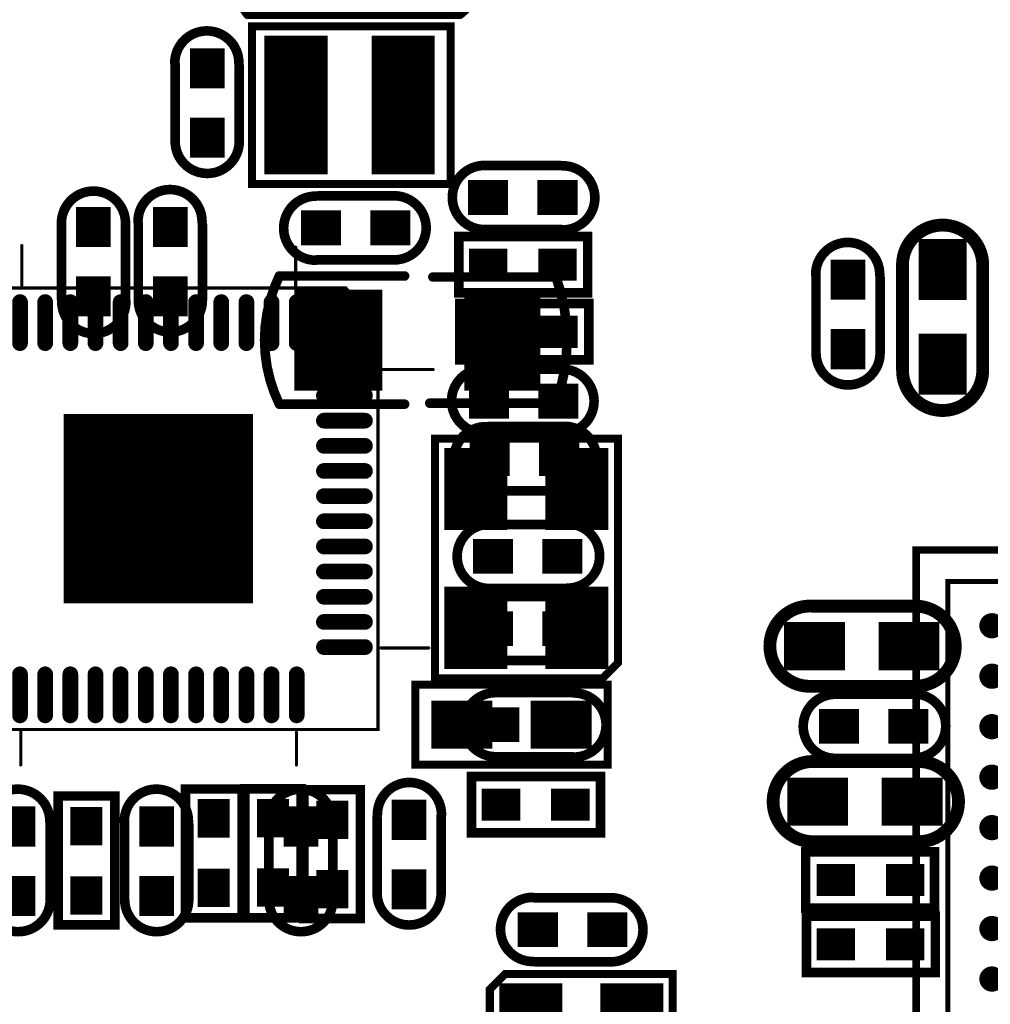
# Model space of a CAD drawing. Extents: x 68 to 180, y 55 to 144.
# Tile 16 of 27: x 101 to 116, y 101 to 117. Entities that reach past the tile are written whole.
import ezdxf

# ---------------------------------------------------------------- set-up
doc = ezdxf.new("R2010")
doc.units = 0
doc.header["$MEASUREMENT"] = 0
doc.layers.get('0').update_dxf_attribs({"linetype": 'CONTINUOUS'})
for name, color, linetype in [('DRIL_NPLTE_THRU_01', 16, 'CONTINUOUS'), ('DRIL_NPLTE_THRU_02', 4, 'CONTINUOUS'), ('DRIL_NPLTE_THRU_03', 96, 'CONTINUOUS'), ('DRIL_NPLTE_THRU_04', 136, 'CONTINUOUS'), ('DRIL_NPLTE_THRU_05', 34, 'CONTINUOUS'), ('DRIL_NPLTE_THRU_06', 176, 'CONTINUOUS'), ('DRIL_PLTE_THRU_01', 16, 'CONTINUOUS'), ('DRIL_PLTE_THRU_02', 4, 'CONTINUOUS'), ('DRIL_PLTE_THRU_03', 96, 'CONTINUOUS'), ('DRIL_PLTE_THRU_04', 136, 'CONTINUOUS'), ('DRIL_PLTE_THRU_05', 34, 'CONTINUOUS'), ('DRIL_PLTE_THRU_06', 176, 'CONTINUOUS'), ('DRIL_SYMBOL', 2, 'CONTINUOUS'), ('PADS_BOT', 5, 'CONTINUOUS'), ('PADS_INNER', 1, 'CONTINUOUS'), ('PADS_TOP', 1, 'CONTINUOUS'), ('PART_BOT_2DLINE_00', 253, 'CONTINUOUS'), ('PART_TOP_2DLINE_00', 67, 'CONTINUOUS'), ('PART_TOP_2DLINE_01', 67, 'CONTINUOUS')]:
    doc.layers.add(name, color=color, linetype=linetype)

# ---------------------------------------------------------------- blocks, each defined once
blk = doc.blocks.new('SMOOTH_0$08001')
at = {"const_width": 0.040005}
blk.add_lwpolyline([(-0.020002, 0, 1), (0.020002, 0, 1)], format="xyb", close=True, dxfattribs=at)
blk = doc.blocks.new('SMOOTH_0$12')
at = {"const_width": 0.06}
blk.add_lwpolyline([(-0.03, 0, 1), (0.03, 0, 1)], format="xyb", close=True, dxfattribs=at)
blk = doc.blocks.new('PART_BODY_TOP_5730')
at = {"layer": 'PART_TOP_2DLINE_00', "const_width": 0.12}
blk.add_lwpolyline([(-10, 10), (10, 10), (10, -10), (-10, -10)], close=True, dxfattribs=at)
at = {"layer": 'PART_TOP_2DLINE_01', "const_width": 0.08}
blk.add_lwpolyline([(-9.5, -9.5), (-9.5, 9.5), (9.5, 9.5), (9.5, -9.5)], close=True, dxfattribs=at)
at = {"layer": 'PART_TOP_2DLINE_00'}
blk.add_blockref('SMOOTH_0$12', (10, -10), dxfattribs=at)
at = {"layer": 'PART_TOP_2DLINE_01'}
blk.add_blockref('SMOOTH_0$08001', (9.5, -9.5), dxfattribs=at)
blk = doc.blocks.new('DRIL_HOLE_0')
blk.add_lwpolyline([(0, 0, 1), (0, 0, 1)], format="xyb", close=True)
blk = doc.blocks.new('PAD_0')
blk.add_lwpolyline([(0, 0, 1), (0, 0, 1)], format="xyb", close=True)
blk = doc.blocks.new('PAD_2')
at = {"const_width": 0.2}
blk.add_lwpolyline([(0, -0.1, 1), (0, 0.1, 1)], format="xyb", close=True, dxfattribs=at)
blk = doc.blocks.new('STK_TOP_13')
at = {"layer": 'DRIL_NPLTE_THRU_01'}
blk.add_blockref('DRIL_HOLE_0', (0, 0), dxfattribs=at)
at = {"layer": 'DRIL_NPLTE_THRU_02'}
blk.add_blockref('DRIL_HOLE_0', (0, 0), dxfattribs=at)
at = {"layer": 'DRIL_NPLTE_THRU_03'}
blk.add_blockref('DRIL_HOLE_0', (0, 0), dxfattribs=at)
at = {"layer": 'DRIL_NPLTE_THRU_04'}
blk.add_blockref('DRIL_HOLE_0', (0, 0), dxfattribs=at)
at = {"layer": 'DRIL_NPLTE_THRU_05'}
blk.add_blockref('DRIL_HOLE_0', (0, 0), dxfattribs=at)
at = {"layer": 'DRIL_NPLTE_THRU_06'}
blk.add_blockref('DRIL_HOLE_0', (0, 0), dxfattribs=at)
at = {"layer": 'PADS_BOT'}
blk.add_blockref('PAD_0', (0, 0), dxfattribs=at)
at = {"layer": 'PADS_INNER'}
blk.add_blockref('PAD_0', (0, 0), dxfattribs=at)
at = {"layer": 'PADS_TOP'}
blk.add_blockref('PAD_2', (0, 0), dxfattribs=at)
blk = doc.blocks.new('SYM_TOP_13')
for name, p in [('PART_BODY_TOP_5730', (0, 0)), ('STK_TOP_13', (8.8, -3.2)), ('STK_TOP_13', (8.8, -4)), ('STK_TOP_13', (8.8, -4.8)), ('STK_TOP_13', (8.8, -5.6)), ('STK_TOP_13', (8.8, -6.4)), ('STK_TOP_13', (8.8, -7.2)), ('STK_TOP_13', (8.8, -8)), ('STK_TOP_13', (8.8, -8.8))]:
    blk.add_blockref(name, p)
blk = doc.blocks.new('PART_TOP_11')
blk.add_blockref('SYM_TOP_13', (0, 0))
blk = doc.blocks.new('SMOOTH_0$2032')
at = {"const_width": 0.1016}
blk.add_lwpolyline([(-0.0508, 0, 1), (0.0508, 0, 1)], format="xyb", close=True, dxfattribs=at)
blk = doc.blocks.new('PART_BODY_BOT_5734')
at = {"layer": 'PART_BOT_2DLINE_00', "const_width": 0.2032}
blk.add_lwpolyline([(-0.025146, 0.635), (1.575054, 0.635, -1.036434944), (1.575054, -0.635), (-0.025146, -0.635, -1.07236871)], format="xyb", close=True, dxfattribs=at)
at = {"layer": 'PART_BOT_2DLINE_00'}
for p in [(-0.025146, 0.635), (1.575054, 0.635), (-0.025146, -0.635), (1.575054, -0.635)]:
    blk.add_blockref('SMOOTH_0$2032', p, dxfattribs=at)
blk = doc.blocks.new('PAD_7')
at = {"const_width": 0.762}
blk.add_lwpolyline([(-0.4826, 0), (0.4826, 0)], dxfattribs=at)
blk = doc.blocks.new('STK_BOT_19')
at = {"layer": 'DRIL_PLTE_THRU_01'}
blk.add_blockref('DRIL_HOLE_0', (0, 0), dxfattribs=at)
at = {"layer": 'DRIL_PLTE_THRU_02'}
blk.add_blockref('DRIL_HOLE_0', (0, 0), dxfattribs=at)
at = {"layer": 'DRIL_PLTE_THRU_03'}
blk.add_blockref('DRIL_HOLE_0', (0, 0), dxfattribs=at)
at = {"layer": 'DRIL_PLTE_THRU_04'}
blk.add_blockref('DRIL_HOLE_0', (0, 0), dxfattribs=at)
at = {"layer": 'DRIL_PLTE_THRU_05'}
blk.add_blockref('DRIL_HOLE_0', (0, 0), dxfattribs=at)
at = {"layer": 'DRIL_PLTE_THRU_06'}
blk.add_blockref('DRIL_HOLE_0', (0, 0), dxfattribs=at)
at = {"layer": 'PADS_BOT'}
blk.add_blockref('PAD_7', (0, 0), dxfattribs=at)
at = {"layer": 'PADS_INNER'}
blk.add_blockref('PAD_0', (0, 0), dxfattribs=at)
at = {"layer": 'PADS_TOP'}
blk.add_blockref('PAD_0', (0, 0), dxfattribs=at)
blk = doc.blocks.new('SYM_BOT_17')
for name, p in [('PART_BODY_BOT_5734', (0, 0)), ('STK_BOT_19', (0, 0)), ('STK_BOT_19', (1.500124, 0))]:
    blk.add_blockref(name, p)
blk = doc.blocks.new('PART_BOT_30')
blk.add_blockref('SYM_BOT_17', (0, 0))
blk = doc.blocks.new('PART_BOT_48')
blk.add_blockref('SYM_BOT_17', (0, 0))
blk = doc.blocks.new('SMOOTH_0$1524')
at = {"const_width": 0.0762}
blk.add_lwpolyline([(-0.0381, 0, 1), (0.0381, 0, 1)], format="xyb", close=True, dxfattribs=at)
blk = doc.blocks.new('PART_BODY_BOT_5737')
at = {"layer": 'PART_BOT_2DLINE_00', "const_width": 0.1524}
blk.add_lwpolyline([(-1.750822, 0.96266), (1.61183, 0.96266, -0.486113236), (1.61183, -0.94234), (-1.750822, -0.94234, -0.348726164)], format="xyb", close=True, dxfattribs=at)
at = {"layer": 'PART_BOT_2DLINE_00'}
for p in [(-1.750822, 0.96266), (1.61183, 0.96266), (-1.750822, -0.94234), (1.61183, -0.94234)]:
    blk.add_blockref('SMOOTH_0$1524', p, dxfattribs=at)
blk = doc.blocks.new('PAD_8')
at = {"const_width": 0.999998}
blk.add_lwpolyline([(-0.649986, 0), (0.649986, 0)], dxfattribs=at)
blk = doc.blocks.new('STK_BOT_21')
at = {"layer": 'DRIL_PLTE_THRU_01'}
blk.add_blockref('DRIL_HOLE_0', (0, 0), dxfattribs=at)
at = {"layer": 'DRIL_PLTE_THRU_02'}
blk.add_blockref('DRIL_HOLE_0', (0, 0), dxfattribs=at)
at = {"layer": 'DRIL_PLTE_THRU_03'}
blk.add_blockref('DRIL_HOLE_0', (0, 0), dxfattribs=at)
at = {"layer": 'DRIL_PLTE_THRU_04'}
blk.add_blockref('DRIL_HOLE_0', (0, 0), dxfattribs=at)
at = {"layer": 'DRIL_PLTE_THRU_05'}
blk.add_blockref('DRIL_HOLE_0', (0, 0), dxfattribs=at)
at = {"layer": 'DRIL_PLTE_THRU_06'}
blk.add_blockref('DRIL_HOLE_0', (0, 0), dxfattribs=at)
at = {"layer": 'PADS_BOT', "rotation": 90}
blk.add_blockref('PAD_8', (0, 0), dxfattribs=at)
at = {"layer": 'PADS_INNER'}
blk.add_blockref('PAD_0', (0, 0), dxfattribs=at)
at = {"layer": 'PADS_TOP'}
blk.add_blockref('PAD_0', (0, 0), dxfattribs=at)
blk = doc.blocks.new('SYM_BOT_20')
for name, p in [('STK_BOT_21', (-1.050036, 0.004572)), ('STK_BOT_21', (1.050036, 0.004572)), ('PART_BODY_BOT_5737', (0, 0))]:
    blk.add_blockref(name, p)
blk = doc.blocks.new('PART_BOT_54')
blk.add_blockref('SYM_BOT_20', (0, 0))
blk = doc.blocks.new('SMOOTH_0$127')
at = {"const_width": 0.0635}
blk.add_lwpolyline([(-0.03175, 0, 1), (0.03175, 0, 1)], format="xyb", close=True, dxfattribs=at)
blk = doc.blocks.new('PART_BODY_BOT_5740')
at = {"layer": 'PART_BOT_2DLINE_00', "const_width": 0.127}
blk.add_lwpolyline([(-1.6, 1.25), (1.55, 1.25), (1.55, -1.25), (-1.6, -1.25)], close=True, dxfattribs=at)
at = {"layer": 'PART_BOT_2DLINE_00'}
for p in [(-1.6, 1.25), (1.55, 1.25), (-1.6, -1.25), (1.55, -1.25)]:
    blk.add_blockref('SMOOTH_0$127', p, dxfattribs=at)
blk = doc.blocks.new('PAD_9')
at = {"const_width": 1}
blk.add_lwpolyline([(-1.1, 0), (1.1, 0)], dxfattribs=at)
blk = doc.blocks.new('STK_BOT_25')
at = {"layer": 'DRIL_NPLTE_THRU_01'}
blk.add_blockref('DRIL_HOLE_0', (0, 0), dxfattribs=at)
at = {"layer": 'DRIL_NPLTE_THRU_02'}
blk.add_blockref('DRIL_HOLE_0', (0, 0), dxfattribs=at)
at = {"layer": 'DRIL_NPLTE_THRU_03'}
blk.add_blockref('DRIL_HOLE_0', (0, 0), dxfattribs=at)
at = {"layer": 'DRIL_NPLTE_THRU_04'}
blk.add_blockref('DRIL_HOLE_0', (0, 0), dxfattribs=at)
at = {"layer": 'DRIL_NPLTE_THRU_05'}
blk.add_blockref('DRIL_HOLE_0', (0, 0), dxfattribs=at)
at = {"layer": 'DRIL_NPLTE_THRU_06'}
blk.add_blockref('DRIL_HOLE_0', (0, 0), dxfattribs=at)
at = {"layer": 'PADS_BOT', "rotation": 90}
blk.add_blockref('PAD_9', (0, 0), dxfattribs=at)
at = {"layer": 'PADS_INNER'}
blk.add_blockref('PAD_0', (0, 0), dxfattribs=at)
at = {"layer": 'PADS_TOP'}
blk.add_blockref('PAD_0', (0, 0), dxfattribs=at)
blk = doc.blocks.new('SYM_BOT_23')
for name, p in [('STK_BOT_25', (-0.85, 0)), ('STK_BOT_25', (0.85, 0)), ('PART_BODY_BOT_5740', (0, 0))]:
    blk.add_blockref(name, p)
blk = doc.blocks.new('PART_BOT_56')
blk.add_blockref('SYM_BOT_23', (0, 0))
blk = doc.blocks.new('SMOOTH_0$0508')
at = {"const_width": 0.0254}
blk.add_lwpolyline([(-0.0127, 0, 1), (0.0127, 0, 1)], format="xyb", close=True, dxfattribs=at)
blk = doc.blocks.new('PART_BODY_TOP_5766')
at = {"layer": 'PART_TOP_2DLINE_00', "const_width": 0.0508}
for points in [[(-2.189, 3.545), (-2.189, 4.061)], [(2.181, 3.534), (2.181, 4.061)], [(-3.532, 2.207), (-4.286, 2.207)], [(3.491, 2.206), (4.237, 2.206)], [(-3.509, -2.206), (-4.355, -2.206)], [(3.567, -2.236), (4.288, -2.236)], [(-2.178, -3.505), (-2.178, -4.144)], [(2.165, -3.546), (2.165, -4.17)]]:
    blk.add_lwpolyline(points, dxfattribs=at)
blk.add_lwpolyline([(-2.969, -3.5), (3.5, -3.5), (3.5, 3.5), (-3.483, 3.5), (-3.483, -2.945), (-3.139, -3.33)], close=True, dxfattribs=at)
blk.add_lwpolyline([(-3.007, -3.018, 1), (-2.564, -3.018, 1)], format="xyb", close=True, dxfattribs=at)
at = {"layer": 'PART_TOP_2DLINE_00'}
for p in [(-2.189, 4.061), (2.181, 4.061), (-3.483, 3.5), (-2.189, 3.545), (2.181, 3.534), (3.5, 3.5), (-4.286, 2.207), (-3.532, 2.207), (3.491, 2.206), (4.237, 2.206), (-4.355, -2.206), (-3.509, -2.206), (3.567, -2.236), (4.288, -2.236), (-3.483, -2.945), (-3.139, -3.33), (-2.969, -3.5), (-2.178, -3.505), (2.165, -3.546), (3.5, -3.5), (-2.178, -4.144), (2.165, -4.17)]:
    blk.add_blockref('SMOOTH_0$0508', p, dxfattribs=at)
blk = doc.blocks.new('PAD_51')
at = {"const_width": 0.12446}
blk.add_lwpolyline([(-0.32554, -0.06223), (0.32554, -0.06223, 1), (0.32554, 0.06223), (-0.32554, 0.06223, 1)], format="xyb", close=True, dxfattribs=at)
blk = doc.blocks.new('STK_TOP_71')
at = {"layer": 'DRIL_NPLTE_THRU_01'}
blk.add_blockref('DRIL_HOLE_0', (0, 0), dxfattribs=at)
at = {"layer": 'DRIL_NPLTE_THRU_02'}
blk.add_blockref('DRIL_HOLE_0', (0, 0), dxfattribs=at)
at = {"layer": 'DRIL_NPLTE_THRU_03'}
blk.add_blockref('DRIL_HOLE_0', (0, 0), dxfattribs=at)
at = {"layer": 'DRIL_NPLTE_THRU_04'}
blk.add_blockref('DRIL_HOLE_0', (0, 0), dxfattribs=at)
at = {"layer": 'DRIL_NPLTE_THRU_05'}
blk.add_blockref('DRIL_HOLE_0', (0, 0), dxfattribs=at)
at = {"layer": 'DRIL_NPLTE_THRU_06'}
blk.add_blockref('DRIL_HOLE_0', (0, 0), dxfattribs=at)
at = {"layer": 'PADS_BOT'}
blk.add_blockref('PAD_0', (0, 0), dxfattribs=at)
at = {"layer": 'PADS_INNER'}
blk.add_blockref('PAD_0', (0, 0), dxfattribs=at)
at = {"layer": 'PADS_TOP', "rotation": 90}
blk.add_blockref('PAD_51', (0, 0), dxfattribs=at)
blk = doc.blocks.new('STK_TOP_70')
at = {"layer": 'DRIL_NPLTE_THRU_01'}
blk.add_blockref('DRIL_HOLE_0', (0, 0), dxfattribs=at)
at = {"layer": 'DRIL_NPLTE_THRU_02'}
blk.add_blockref('DRIL_HOLE_0', (0, 0), dxfattribs=at)
at = {"layer": 'DRIL_NPLTE_THRU_03'}
blk.add_blockref('DRIL_HOLE_0', (0, 0), dxfattribs=at)
at = {"layer": 'DRIL_NPLTE_THRU_04'}
blk.add_blockref('DRIL_HOLE_0', (0, 0), dxfattribs=at)
at = {"layer": 'DRIL_NPLTE_THRU_05'}
blk.add_blockref('DRIL_HOLE_0', (0, 0), dxfattribs=at)
at = {"layer": 'DRIL_NPLTE_THRU_06'}
blk.add_blockref('DRIL_HOLE_0', (0, 0), dxfattribs=at)
at = {"layer": 'PADS_BOT'}
blk.add_blockref('PAD_0', (0, 0), dxfattribs=at)
at = {"layer": 'PADS_INNER'}
blk.add_blockref('PAD_0', (0, 0), dxfattribs=at)
at = {"layer": 'PADS_TOP'}
blk.add_blockref('PAD_51', (0, 0), dxfattribs=at)
blk = doc.blocks.new('DRIL_SYMBOL_1')
at = {"layer": 'DRIL_SYMBOL', "const_width": 0.0508}
for points in [[(0, -0.254), (0, 0.254)], [(-0.254, 0), (0.254, 0)]]:
    blk.add_lwpolyline(points, dxfattribs=at)
blk = doc.blocks.new('DRIL_HOLE_1')
at = {"const_width": 0.5}
blk.add_lwpolyline([(-0.25, 0, 1), (0.25, 0, 1)], format="xyb", close=True, dxfattribs=at)
blk.add_blockref('DRIL_SYMBOL_1', (0, 0))
blk = doc.blocks.new('PAD_52')
at = {"const_width": 3}
blk.add_lwpolyline([(-1.5, 0), (1.5, 0)], dxfattribs=at)
blk = doc.blocks.new('STK_TOP_72')
at = {"layer": 'DRIL_PLTE_THRU_01'}
blk.add_blockref('DRIL_HOLE_1', (0, 0), dxfattribs=at)
at = {"layer": 'DRIL_PLTE_THRU_02'}
blk.add_blockref('DRIL_HOLE_1', (0, 0), dxfattribs=at)
at = {"layer": 'DRIL_PLTE_THRU_03'}
blk.add_blockref('DRIL_HOLE_1', (0, 0), dxfattribs=at)
at = {"layer": 'DRIL_PLTE_THRU_04'}
blk.add_blockref('DRIL_HOLE_1', (0, 0), dxfattribs=at)
at = {"layer": 'DRIL_PLTE_THRU_05'}
blk.add_blockref('DRIL_HOLE_1', (0, 0), dxfattribs=at)
at = {"layer": 'DRIL_PLTE_THRU_06'}
blk.add_blockref('DRIL_HOLE_1', (0, 0), dxfattribs=at)
at = {"layer": 'PADS_BOT'}
blk.add_blockref('PAD_52', (0, 0), dxfattribs=at)
at = {"layer": 'PADS_INNER'}
blk.add_blockref('PAD_52', (0, 0), dxfattribs=at)
at = {"layer": 'PADS_TOP'}
blk.add_blockref('PAD_52', (0, 0), dxfattribs=at)
blk = doc.blocks.new('SYM_TOP_49')
for name, p in [('PART_BODY_TOP_5766', (0, 0)), ('STK_TOP_71', (-2.19329, 2.95)), ('STK_TOP_71', (-1.79451, 2.95)), ('STK_TOP_71', (-1.39573, 2.95)), ('STK_TOP_71', (-0.99695, 2.95)), ('STK_TOP_71', (-0.59817, 2.95)), ('STK_TOP_71', (-0.19939, 2.95)), ('STK_TOP_71', (0.19939, 2.95)), ('STK_TOP_71', (0.59817, 2.95)), ('STK_TOP_71', (0.99695, 2.95)), ('STK_TOP_71', (1.39573, 2.95)), ('STK_TOP_71', (1.79451, 2.95)), ('STK_TOP_71', (2.19329, 2.95)), ('STK_TOP_70', (-2.95, 2.19329)), ('STK_TOP_70', (2.95, 2.19329)), ('STK_TOP_70', (-2.95, 1.79451)), ('STK_TOP_70', (2.95, 1.79451)), ('STK_TOP_70', (-2.95, 1.39573)), ('STK_TOP_72', (0, 0)), ('STK_TOP_70', (2.95, 1.39573)), ('STK_TOP_70', (-2.95, 0.99695)), ('STK_TOP_70', (2.95, 0.99695)), ('STK_TOP_70', (-2.95, 0.59817)), ('STK_TOP_70', (2.95, 0.59817)), ('STK_TOP_70', (-2.95, 0.19939)), ('STK_TOP_70', (2.95, 0.19939)), ('STK_TOP_70', (-2.95, -0.19939)), ('STK_TOP_70', (2.95, -0.19939)), ('STK_TOP_70', (-2.95, -0.59817)), ('STK_TOP_70', (2.95, -0.59817)), ('STK_TOP_70', (-2.95, -0.99695)), ('STK_TOP_70', (2.95, -0.99695)), ('STK_TOP_70', (-2.95, -1.39573)), ('STK_TOP_70', (2.95, -1.39573)), ('STK_TOP_70', (-2.95, -1.79451)), ('STK_TOP_70', (2.95, -1.79451)), ('STK_TOP_70', (-2.95, -2.19329)), ('STK_TOP_70', (2.95, -2.19329)), ('STK_TOP_71', (-2.19329, -2.95)), ('STK_TOP_71', (-1.79451, -2.95)), ('STK_TOP_71', (-1.39573, -2.95)), ('STK_TOP_71', (-0.99695, -2.95)), ('STK_TOP_71', (-0.59817, -2.95)), ('STK_TOP_71', (-0.19939, -2.95)), ('STK_TOP_71', (0.19939, -2.95)), ('STK_TOP_71', (0.59817, -2.95)), ('STK_TOP_71', (0.99695, -2.95)), ('STK_TOP_71', (1.39573, -2.95)), ('STK_TOP_71', (1.79451, -2.95)), ('STK_TOP_71', (2.19329, -2.95))]:
    blk.add_blockref(name, p)
blk = doc.blocks.new('PART_TOP_98')
blk.add_blockref('SYM_TOP_49', (0, 0))
blk = doc.blocks.new('PART_BODY_BOT_5731')
at = {"layer": 'PART_BOT_2DLINE_00', "const_width": 0.152}
blk.add_lwpolyline([(-1.028, -0.449), (-1.028, 0.446), (1.015, 0.446), (1.015, -0.449)], close=True, dxfattribs=at)
at = {"layer": 'PART_BOT_2DLINE_00'}
for p in [(-1.028, 0.446), (1.015, 0.446), (-1.028, -0.449), (1.015, -0.449)]:
    blk.add_blockref('SMOOTH_0$1524', p, dxfattribs=at)
blk = doc.blocks.new('PAD_1')
at = {"const_width": 0.508}
blk.add_lwpolyline([(-0.305, 0), (0.305, 0)], dxfattribs=at)
blk = doc.blocks.new('STK_BOT_14')
at = {"layer": 'DRIL_PLTE_THRU_01'}
blk.add_blockref('DRIL_HOLE_0', (0, 0), dxfattribs=at)
at = {"layer": 'DRIL_PLTE_THRU_02'}
blk.add_blockref('DRIL_HOLE_0', (0, 0), dxfattribs=at)
at = {"layer": 'DRIL_PLTE_THRU_03'}
blk.add_blockref('DRIL_HOLE_0', (0, 0), dxfattribs=at)
at = {"layer": 'DRIL_PLTE_THRU_04'}
blk.add_blockref('DRIL_HOLE_0', (0, 0), dxfattribs=at)
at = {"layer": 'DRIL_PLTE_THRU_05'}
blk.add_blockref('DRIL_HOLE_0', (0, 0), dxfattribs=at)
at = {"layer": 'DRIL_PLTE_THRU_06'}
blk.add_blockref('DRIL_HOLE_0', (0, 0), dxfattribs=at)
at = {"layer": 'PADS_BOT'}
blk.add_blockref('PAD_1', (0, 0), dxfattribs=at)
at = {"layer": 'PADS_INNER'}
blk.add_blockref('PAD_0', (0, 0), dxfattribs=at)
at = {"layer": 'PADS_TOP'}
blk.add_blockref('PAD_0', (0, 0), dxfattribs=at)
blk = doc.blocks.new('SYM_BOT_14')
for name, p in [('PART_BODY_BOT_5731', (0, 0)), ('STK_BOT_14', (-0.55, 0)), ('STK_BOT_14', (0.55, 0))]:
    blk.add_blockref(name, p)
blk = doc.blocks.new('PART_BOT_121')
blk.add_blockref('SYM_BOT_14', (0, 0))
blk = doc.blocks.new('PART_BODY_TOP_5731')
at = {"layer": 'PART_TOP_2DLINE_00', "const_width": 0.152}
blk.add_lwpolyline([(-1.028, -0.449), (-1.028, 0.446), (1.015, 0.446), (1.015, -0.449)], close=True, dxfattribs=at)
at = {"layer": 'PART_TOP_2DLINE_00'}
for p in [(-1.028, 0.446), (1.015, 0.446), (-1.028, -0.449), (1.015, -0.449)]:
    blk.add_blockref('SMOOTH_0$1524', p, dxfattribs=at)
blk = doc.blocks.new('STK_TOP_14')
at = {"layer": 'DRIL_PLTE_THRU_01'}
blk.add_blockref('DRIL_HOLE_0', (0, 0), dxfattribs=at)
at = {"layer": 'DRIL_PLTE_THRU_02'}
blk.add_blockref('DRIL_HOLE_0', (0, 0), dxfattribs=at)
at = {"layer": 'DRIL_PLTE_THRU_03'}
blk.add_blockref('DRIL_HOLE_0', (0, 0), dxfattribs=at)
at = {"layer": 'DRIL_PLTE_THRU_04'}
blk.add_blockref('DRIL_HOLE_0', (0, 0), dxfattribs=at)
at = {"layer": 'DRIL_PLTE_THRU_05'}
blk.add_blockref('DRIL_HOLE_0', (0, 0), dxfattribs=at)
at = {"layer": 'DRIL_PLTE_THRU_06'}
blk.add_blockref('DRIL_HOLE_0', (0, 0), dxfattribs=at)
at = {"layer": 'PADS_BOT'}
blk.add_blockref('PAD_0', (0, 0), dxfattribs=at)
at = {"layer": 'PADS_INNER'}
blk.add_blockref('PAD_0', (0, 0), dxfattribs=at)
at = {"layer": 'PADS_TOP'}
blk.add_blockref('PAD_1', (0, 0), dxfattribs=at)
blk = doc.blocks.new('SYM_TOP_14')
for name, p in [('PART_BODY_TOP_5731', (0, 0)), ('STK_TOP_14', (-0.55, 0)), ('STK_TOP_14', (0.55, 0))]:
    blk.add_blockref(name, p)
blk = doc.blocks.new('PART_TOP_122')
blk.add_blockref('SYM_TOP_14', (0, 0))
blk = doc.blocks.new('PART_TOP_123')
blk.add_blockref('SYM_TOP_14', (0, 0))
blk = doc.blocks.new('PART_TOP_125')
blk.add_blockref('SYM_TOP_14', (0, 0))
blk = doc.blocks.new('PART_TOP_126')
blk.add_blockref('SYM_TOP_14', (0, 0))
blk = doc.blocks.new('PART_TOP_127')
blk.add_blockref('SYM_TOP_14', (0, 0))
blk = doc.blocks.new('PART_BOT_165')
blk.add_blockref('SYM_BOT_14', (0, 0))
blk = doc.blocks.new('PART_BOT_177')
blk.add_blockref('SYM_BOT_14', (0, 0))
blk = doc.blocks.new('PART_BODY_BOT_5768')
at = {"layer": 'PART_BOT_2DLINE_00', "const_width": 0.127}
blk.add_lwpolyline([(-1.524, 0.635), (1.524, 0.635), (1.524, -0.635), (-1.524, -0.635)], close=True, dxfattribs=at)
at = {"layer": 'PART_BOT_2DLINE_00'}
for p in [(-1.524, 0.635), (1.524, 0.635), (-1.524, -0.635), (1.524, -0.635)]:
    blk.add_blockref('SMOOTH_0$127', p, dxfattribs=at)
blk = doc.blocks.new('SYM_BOT_51')
for name, p in [('PART_BODY_BOT_5768', (0, 0)), ('STK_BOT_19', (-0.7874, 0)), ('STK_BOT_19', (0.7874, 0))]:
    blk.add_blockref(name, p)
blk = doc.blocks.new('PART_BOT_220')
blk.add_blockref('SYM_BOT_51', (0, 0))
blk = doc.blocks.new('PART_BODY_TOP_5776')
at = {"layer": 'PART_TOP_2DLINE_00', "const_width": 0.127}
blk.add_lwpolyline([(-0.8, 2.25), (-0.8, -0.406), (-0.556, -0.65), (3, -0.65), (3, 2.25)], close=True, dxfattribs=at)
at = {"layer": 'PART_TOP_2DLINE_00'}
for p in [(-0.8, 2.25), (3, 2.25), (-0.8, -0.406), (-0.556, -0.65), (3, -0.65)]:
    blk.add_blockref('SMOOTH_0$127', p, dxfattribs=at)
blk = doc.blocks.new('STK_TOP_82')
at = {"layer": 'DRIL_NPLTE_THRU_01'}
blk.add_blockref('DRIL_HOLE_0', (0, 0), dxfattribs=at)
at = {"layer": 'DRIL_NPLTE_THRU_02'}
blk.add_blockref('DRIL_HOLE_0', (0, 0), dxfattribs=at)
at = {"layer": 'DRIL_NPLTE_THRU_03'}
blk.add_blockref('DRIL_HOLE_0', (0, 0), dxfattribs=at)
at = {"layer": 'DRIL_NPLTE_THRU_04'}
blk.add_blockref('DRIL_HOLE_0', (0, 0), dxfattribs=at)
at = {"layer": 'DRIL_NPLTE_THRU_05'}
blk.add_blockref('DRIL_HOLE_0', (0, 0), dxfattribs=at)
at = {"layer": 'DRIL_NPLTE_THRU_06'}
blk.add_blockref('DRIL_HOLE_0', (0, 0), dxfattribs=at)
at = {"layer": 'PADS_BOT'}
blk.add_blockref('PAD_0', (0, 0), dxfattribs=at)
at = {"layer": 'PADS_INNER'}
blk.add_blockref('PAD_0', (0, 0), dxfattribs=at)
at = {"layer": 'PADS_TOP'}
blk.add_blockref('PAD_8', (0, 0), dxfattribs=at)
blk = doc.blocks.new('SYM_TOP_59')
for name, p in [('PART_BODY_TOP_5776', (0, 0)), ('STK_TOP_82', (0, 1.6)), ('STK_TOP_82', (2.2, 1.6)), ('STK_TOP_82', (0, 0)), ('STK_TOP_82', (2.2, 0))]:
    blk.add_blockref(name, p)
blk = doc.blocks.new('PART_TOP_232')
blk.add_blockref('SYM_TOP_59', (0, 0))
blk = doc.blocks.new('PART_BODY_BOT_5792')
at = {"layer": 'PART_BOT_2DLINE_00', "const_width": 0.1524}
for points in [[(-0.6096, -0.508, -1), (-0.6096, 0.508)], [(0.633804, 0.502572, -1), (0.633804, -0.513428)]]:
    blk.add_lwpolyline(points, format="xyb", dxfattribs=at)
for points in [[(-0.6096, 0.508), (0.5842, 0.508)], [(-0.5842, -0.508), (0.6096, -0.508)]]:
    blk.add_lwpolyline(points, dxfattribs=at)
at = {"layer": 'PART_BOT_2DLINE_00'}
for p in [(-0.6096, 0.508), (-0.6096, 0.508), (0.5842, 0.508), (0.633804, 0.502572), (-0.6096, -0.508), (-0.5842, -0.508), (0.6096, -0.508), (0.633804, -0.513428)]:
    blk.add_blockref('SMOOTH_0$1524', p, dxfattribs=at)
blk = doc.blocks.new('PAD_79')
at = {"const_width": 0.55}
blk.add_lwpolyline([(-0.3175, 0), (0.3175, 0)], dxfattribs=at)
blk = doc.blocks.new('STK_BOT_110')
at = {"layer": 'DRIL_PLTE_THRU_01'}
blk.add_blockref('DRIL_HOLE_0', (0, 0), dxfattribs=at)
at = {"layer": 'DRIL_PLTE_THRU_02'}
blk.add_blockref('DRIL_HOLE_0', (0, 0), dxfattribs=at)
at = {"layer": 'DRIL_PLTE_THRU_03'}
blk.add_blockref('DRIL_HOLE_0', (0, 0), dxfattribs=at)
at = {"layer": 'DRIL_PLTE_THRU_04'}
blk.add_blockref('DRIL_HOLE_0', (0, 0), dxfattribs=at)
at = {"layer": 'DRIL_PLTE_THRU_05'}
blk.add_blockref('DRIL_HOLE_0', (0, 0), dxfattribs=at)
at = {"layer": 'DRIL_PLTE_THRU_06'}
blk.add_blockref('DRIL_HOLE_0', (0, 0), dxfattribs=at)
at = {"layer": 'PADS_BOT'}
blk.add_blockref('PAD_79', (0, 0), dxfattribs=at)
at = {"layer": 'PADS_INNER'}
blk.add_blockref('PAD_0', (0, 0), dxfattribs=at)
at = {"layer": 'PADS_TOP'}
blk.add_blockref('PAD_0', (0, 0), dxfattribs=at)
blk = doc.blocks.new('SYM_BOT_75')
for name, p in [('PART_BODY_BOT_5792', (0, 0)), ('STK_BOT_110', (-0.55, 0)), ('STK_BOT_110', (0.55, 0))]:
    blk.add_blockref(name, p)
blk = doc.blocks.new('PART_BOT_367')
blk.add_blockref('SYM_BOT_75', (0, 0))
blk = doc.blocks.new('PART_BOT_368')
blk.add_blockref('SYM_BOT_75', (0, 0))
blk = doc.blocks.new('PART_BOT_369')
blk.add_blockref('SYM_BOT_75', (0, 0))
blk = doc.blocks.new('PART_BODY_TOP_5792')
at = {"layer": 'PART_TOP_2DLINE_00', "const_width": 0.1524}
for points in [[(-0.6096, -0.508, -1), (-0.6096, 0.508)], [(0.633804, 0.502572, -1), (0.633804, -0.513428)]]:
    blk.add_lwpolyline(points, format="xyb", dxfattribs=at)
for points in [[(-0.6096, 0.508), (0.5842, 0.508)], [(-0.5842, -0.508), (0.6096, -0.508)]]:
    blk.add_lwpolyline(points, dxfattribs=at)
at = {"layer": 'PART_TOP_2DLINE_00'}
for p in [(-0.6096, 0.508), (-0.6096, 0.508), (0.5842, 0.508), (0.633804, 0.502572), (-0.6096, -0.508), (-0.5842, -0.508), (0.6096, -0.508), (0.633804, -0.513428)]:
    blk.add_blockref('SMOOTH_0$1524', p, dxfattribs=at)
blk = doc.blocks.new('STK_TOP_110')
at = {"layer": 'DRIL_PLTE_THRU_01'}
blk.add_blockref('DRIL_HOLE_0', (0, 0), dxfattribs=at)
at = {"layer": 'DRIL_PLTE_THRU_02'}
blk.add_blockref('DRIL_HOLE_0', (0, 0), dxfattribs=at)
at = {"layer": 'DRIL_PLTE_THRU_03'}
blk.add_blockref('DRIL_HOLE_0', (0, 0), dxfattribs=at)
at = {"layer": 'DRIL_PLTE_THRU_04'}
blk.add_blockref('DRIL_HOLE_0', (0, 0), dxfattribs=at)
at = {"layer": 'DRIL_PLTE_THRU_05'}
blk.add_blockref('DRIL_HOLE_0', (0, 0), dxfattribs=at)
at = {"layer": 'DRIL_PLTE_THRU_06'}
blk.add_blockref('DRIL_HOLE_0', (0, 0), dxfattribs=at)
at = {"layer": 'PADS_BOT'}
blk.add_blockref('PAD_0', (0, 0), dxfattribs=at)
at = {"layer": 'PADS_INNER'}
blk.add_blockref('PAD_0', (0, 0), dxfattribs=at)
at = {"layer": 'PADS_TOP'}
blk.add_blockref('PAD_79', (0, 0), dxfattribs=at)
blk = doc.blocks.new('SYM_TOP_75')
for name, p in [('PART_BODY_TOP_5792', (0, 0)), ('STK_TOP_110', (-0.55, 0)), ('STK_TOP_110', (0.55, 0))]:
    blk.add_blockref(name, p)
blk = doc.blocks.new('PART_TOP_370')
blk.add_blockref('SYM_TOP_75', (0, 0))
blk = doc.blocks.new('PART_BOT_371')
blk.add_blockref('SYM_BOT_75', (0, 0))
blk = doc.blocks.new('PART_TOP_372')
blk.add_blockref('SYM_TOP_75', (0, 0))
blk = doc.blocks.new('PART_BOT_373')
blk.add_blockref('SYM_BOT_75', (0, 0))
blk = doc.blocks.new('PART_BOT_374')
blk.add_blockref('SYM_BOT_75', (0, 0))
blk = doc.blocks.new('PART_BOT_375')
blk.add_blockref('SYM_BOT_75', (0, 0))
blk = doc.blocks.new('PART_BOT_376')
blk.add_blockref('SYM_BOT_75', (0, 0))
blk = doc.blocks.new('PART_BOT_377')
blk.add_blockref('SYM_BOT_75', (0, 0))
blk = doc.blocks.new('PART_BOT_378')
blk.add_blockref('SYM_BOT_75', (0, 0))
blk = doc.blocks.new('PART_TOP_383')
blk.add_blockref('SYM_TOP_75', (0, 0))
blk = doc.blocks.new('PART_TOP_384')
blk.add_blockref('SYM_TOP_75', (0, 0))
blk = doc.blocks.new('PART_TOP_385')
blk.add_blockref('SYM_TOP_75', (0, 0))
blk = doc.blocks.new('PART_BOT_421')
blk.add_blockref('SYM_BOT_75', (0, 0))
blk = doc.blocks.new('PART_BOT_442')
blk.add_blockref('SYM_BOT_75', (0, 0))
blk = doc.blocks.new('PART_TOP_470')
blk.add_blockref('SYM_TOP_14', (0, 0))
blk = doc.blocks.new('PART_TOP_471')
blk.add_blockref('SYM_TOP_59', (0, 0))
blk = doc.blocks.new('PART_BOT_478')
blk.add_blockref('SYM_BOT_17', (0, 0))
blk = doc.blocks.new('PART_BODY_BOT_5801')
at = {"layer": 'PART_BOT_2DLINE_00', "const_width": 0.152}
for points in [[(-0.25, 1.016), (-2.235, 1.016, 0.230409), (-2.235, -1.016), (-0.25, -1.016)], [(0.2, -1), (2.15, -1, 0.176327), (2.15, 1), (0.15, 1)]]:
    blk.add_lwpolyline(points, format="xyb", dxfattribs=at)
at = {"layer": 'PART_BOT_2DLINE_00'}
for p in [(-2.235, 1.016), (-0.25, 1.016), (0.15, 1), (2.15, 1), (0.2, -1), (2.15, -1), (-2.235, -1.016), (-0.25, -1.016)]:
    blk.add_blockref('SMOOTH_0$1524', p, dxfattribs=at)
blk = doc.blocks.new('PAD_86')
at = {"const_width": 1.399997}
blk.add_lwpolyline([(-0.799998, 0), (0.799998, 0)], dxfattribs=at)
blk = doc.blocks.new('STK_BOT_23')
at = {"layer": 'DRIL_PLTE_THRU_01'}
blk.add_blockref('DRIL_HOLE_0', (0, 0), dxfattribs=at)
at = {"layer": 'DRIL_PLTE_THRU_02'}
blk.add_blockref('DRIL_HOLE_0', (0, 0), dxfattribs=at)
at = {"layer": 'DRIL_PLTE_THRU_03'}
blk.add_blockref('DRIL_HOLE_0', (0, 0), dxfattribs=at)
at = {"layer": 'DRIL_PLTE_THRU_04'}
blk.add_blockref('DRIL_HOLE_0', (0, 0), dxfattribs=at)
at = {"layer": 'DRIL_PLTE_THRU_05'}
blk.add_blockref('DRIL_HOLE_0', (0, 0), dxfattribs=at)
at = {"layer": 'DRIL_PLTE_THRU_06'}
blk.add_blockref('DRIL_HOLE_0', (0, 0), dxfattribs=at)
at = {"layer": 'PADS_BOT', "rotation": 90}
blk.add_blockref('PAD_86', (0, 0), dxfattribs=at)
at = {"layer": 'PADS_INNER'}
blk.add_blockref('PAD_0', (0, 0), dxfattribs=at)
at = {"layer": 'PADS_TOP'}
blk.add_blockref('PAD_0', (0, 0), dxfattribs=at)
blk = doc.blocks.new('PAD_87')
at = {"const_width": 1.199997}
blk.add_lwpolyline([(-0.799998, 0), (0.799998, 0)], dxfattribs=at)
blk = doc.blocks.new('STK_BOT_22')
at = {"layer": 'DRIL_PLTE_THRU_01'}
blk.add_blockref('DRIL_HOLE_0', (0, 0), dxfattribs=at)
at = {"layer": 'DRIL_PLTE_THRU_02'}
blk.add_blockref('DRIL_HOLE_0', (0, 0), dxfattribs=at)
at = {"layer": 'DRIL_PLTE_THRU_03'}
blk.add_blockref('DRIL_HOLE_0', (0, 0), dxfattribs=at)
at = {"layer": 'DRIL_PLTE_THRU_04'}
blk.add_blockref('DRIL_HOLE_0', (0, 0), dxfattribs=at)
at = {"layer": 'DRIL_PLTE_THRU_05'}
blk.add_blockref('DRIL_HOLE_0', (0, 0), dxfattribs=at)
at = {"layer": 'DRIL_PLTE_THRU_06'}
blk.add_blockref('DRIL_HOLE_0', (0, 0), dxfattribs=at)
at = {"layer": 'PADS_BOT', "rotation": 90}
blk.add_blockref('PAD_87', (0, 0), dxfattribs=at)
at = {"layer": 'PADS_INNER'}
blk.add_blockref('PAD_0', (0, 0), dxfattribs=at)
at = {"layer": 'PADS_TOP'}
blk.add_blockref('PAD_0', (0, 0), dxfattribs=at)
blk = doc.blocks.new('SYM_BOT_84')
for name, p in [('STK_BOT_23', (-1.3, 0)), ('STK_BOT_22', (1.3, 0)), ('PART_BODY_BOT_5801', (0, 0))]:
    blk.add_blockref(name, p)
blk = doc.blocks.new('PART_BOT_533')
blk.add_blockref('SYM_BOT_84', (0, 0))

msp = doc.modelspace()

# ---------------------------------------------------------------- block references
at = {"xscale": -1}
for name, p, rotation in [('PART_BOT_54', (106.197, 117.622), 180), ('PART_BOT_375', (103.803, 115.254), 270), ('PART_BOT_368', (102, 112.739), 90), ('PART_BOT_373', (103.219, 112.739), 270), ('PART_BOT_30', (115.462, 112.612), 90), ('PART_BOT_533', (107.182, 111.495), 180), ('PART_BOT_442', (113.963, 111.901), 270), ('PART_BOT_378', (108.833, 109.615), 180), ('PART_BOT_374', (108.883, 108.066), 180), ('PART_BOT_478', (113.43, 106.643), 180), ('PART_BOT_220', (108.629, 105.399), 180), ('PART_BOT_421', (114.37, 105.373), 180), ('PART_BOT_48', (113.481, 104.18), 180), ('PART_BOT_371', (100.806, 103.235), 270), ('PART_BOT_376', (103.003, 103.235), 270), ('PART_BOT_377', (105.289, 103.235), 270), ('PART_BOT_121', (101.888, 103.24), 90), ('PART_BOT_165', (114.319, 102.935), 180)]:
    msp.add_blockref(name, p, dxfattribs=dict(at, rotation=rotation))
for name, p in [('PART_BOT_56', (106.061, 115.22)), ('PART_BOT_367', (106.157, 113.274)), ('PART_BOT_369', (108.883, 106.923)), ('PART_BOT_177', (114.319, 101.919))]:
    msp.add_blockref(name, p, dxfattribs=at)
for name, p in [('PART_TOP_385', (108.807, 113.755)), ('PART_TOP_383', (108.985, 105.399))]:
    msp.add_blockref(name, p)
for name, p, rotation in [('PART_TOP_125', (108.807, 112.689), 180), ('PART_TOP_98', (103.029, 108.822), 180), ('PART_TOP_470', (108.824, 111.626), 180), ('PART_TOP_384', (108.819, 110.527), 180), ('PART_TOP_471', (109.664, 106.934), 90), ('PART_TOP_11', (125.044, 98.167), 180), ('PART_TOP_122', (109.01, 104.129), 180), ('PART_TOP_123', (103.906, 103.364), 90), ('PART_TOP_126', (104.845, 103.367), 90), ('PART_TOP_127', (105.785, 103.341), 270), ('PART_TOP_370', (107.004, 103.341), 90), ('PART_TOP_372', (109.595, 102.148), 180), ('PART_TOP_232', (108.934, 100.649), 270)]:
    msp.add_blockref(name, p, dxfattribs=dict(rotation=rotation))

doc.saveas('drawing.dxf')
